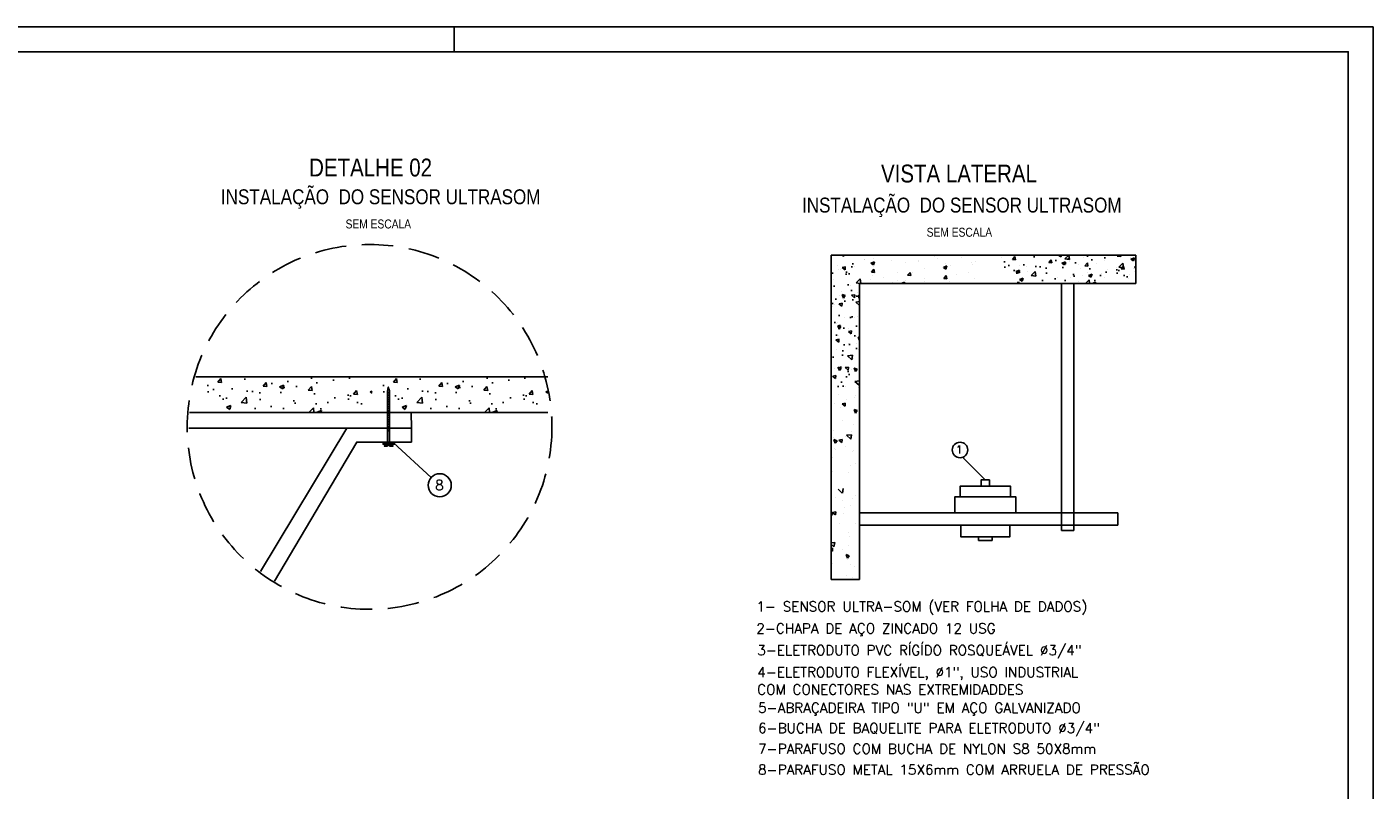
# Model space of a CAD drawing. Header units: millimetres. Extents: x 231 to 651, y 19 to 330.
# Tile 3 of 3: x 380 to 651, y 177 to 330. Entities that reach past the tile are written whole.
import ezdxf

# ---------------------------------------------------------------- set-up
doc = ezdxf.new("R2010")
doc.units = ezdxf.units.MM
doc.linetypes.add('HIDDEN', pattern=[9.525, 6.35, -3.175])
for name, color, linetype in [('2', 2, 'Continuous'), ('ARQ-FORMATO', 1, 'Continuous'), ('M_EXT_02', 2, 'Continuous'), ('TEXTO PROJ', 2, 'Continuous')]:
    doc.layers.add(name, color=color, linetype=linetype)
doc.styles.add('ARIAL', font='ARIALN.TTF')
doc.styles.add('ROMANS', font='ROMANS.SHX')

msp = doc.modelspace()

# ---------------------------------------------------------------- hatches: boundary and pattern name
h = msp.add_hatch()
h.set_pattern_fill('AR-CONC', color=256, scale=0.04, angle=90, style=0)
h.set_pattern_definition([(140, (852.132, -414.549), (0.637563, 7.287384), [0.762, -8.382]), (85, (852.132, -414.549), (-7.64226, -1.40971), [0.6096, -6.7056]), (190.451, (852.185, -413.942), (-7.004665, 5.8777), [0.6476, -7.1236]), (136.1842, (850.1, -414.549), (1.68169, 10.84316), [1.143, -12.573]), (186.6356, (850.24, -413.645), (-9.89702, 9.49617), [0.9714, -10.6854]), (81.184, (850.1, -414.549), (-9.897, 9.49618), [0.9144, -10.0584]), (111, (850.608, -413.533), (4.09062, 6.064593), [0.762, -8.382]), (56, (850.608, -413.533), (-7.367516, 2.47208), [0.6096, -6.7056]), (161.4514, (850.949, -413.028), (-3.27691, 8.536656), [0.6476, -7.1236]), (127.5, (852.132, -414.549), (-3.3822, 0.123544), [0, -6.624318, 0, -6.807197, 0, -6.730997]), (97.5, (852.132, -414.549), (-4.007221, 2.672786), [0, -3.881119, 0, -6.471918, 0, -2.5654]), (57.5, (852.132, -416.8148), (0.22915, 5.423622), [0, -2.54, 0, -7.924797, 0, -10.515596]), (47.5, (852.132, -417.831), (-1.01706, 5.925165), [0, -3.302, 0, -5.262878, 0, -7.467597])])
h.paths.add_polyline_path([(541.81, 284.54), (541.81, 257.38), (547.54, 257.38), (547.54, 284.54)])
h = msp.add_hatch()
h.set_pattern_fill('AR-CONC', color=256, scale=0.04, style=0)
h.set_pattern_definition([(50, (-95.916, -25.7865), (7.287384, -0.637563), [0.762, -8.382]), (355, (-95.916, -25.7865), (-1.40971, 7.64226), [0.6096, -6.7056]), (100.451, (-95.3086, -25.8396), (5.8777, 7.004665), [0.6476, -7.1236]), (46.1842, (-95.916, -23.7545), (10.84316, -1.68169), [1.143, -12.573]), (96.6356, (-95.012, -23.895), (9.49617, 9.89702), [0.9714, -10.6854]), (351.184, (-95.916, -23.754), (9.49618, 9.897), [0.9144, -10.0584]), (21, (-94.9, -24.2625), (6.064593, -4.09062), [0.762, -8.382]), (326, (-94.9, -24.2625), (2.47208, 7.367516), [0.6096, -6.7056]), (71.4514, (-94.3945, -24.603), (8.536656, 3.27691), [0.6476, -7.1236]), (37.5, (-95.9159, -25.7865), (0.123544, 3.3822), [0, -6.624318, 0, -6.807197, 0, -6.730997]), (7.5, (-95.916, -25.7865), (2.672786, 4.007221), [0, -3.881119, 0, -6.471918, 0, -2.5654]), (327.5, (-98.1815, -25.7865), (5.423622, -0.22915), [0, -2.54, 0, -7.924797, 0, -10.515596]), (317.5, (-99.1975, -25.7865), (5.925165, 1.01706), [0, -3.302, 0, -5.262878, 0, -7.467597])])
h.paths.add_polyline_path([(603.17, 284.54), (576.02, 284.54), (576.02, 278.8), (603.17, 278.8)])
h = msp.add_hatch()
h.set_pattern_fill('AR-CONC', color=256, scale=0.05, angle=360, style=0)
h.set_pattern_definition([(50, (-424.473, -127.862), (9.10923, -0.796954), [0.9525, -10.4775]), (355, (-424.473, -127.862), (-1.76214, 9.55283), [0.762, -8.382]), (100.451, (-423.714, -127.929), (7.34712, 8.75583), [0.8095, -8.9045]), (46.1842, (-424.473, -125.322), (13.55395, -2.10212), [1.42875, -15.71624]), (96.6356, (-423.344, -125.497), (11.8702, 12.37127), [1.21425, -13.35675]), (351.184, (-424.473, -125.322), (11.87023, 12.37125), [1.143, -12.573]), (21, (-423.203, -125.957), (7.58074, -5.113274), [0.9525, -10.4775]), (326, (-423.203, -125.957), (3.0901, 9.209395), [0.762, -8.382]), (71.4514, (-422.571, -126.383), (10.67082, 4.09614), [0.8095, -8.9045]), (37.5, (-424.473, -127.8622), (0.15443, 4.22775), [0, -8.280397, 0, -8.508997, 0, -8.413747]), (7.5, (-424.473, -127.862), (3.340982, 5.009027), [0, -4.851398, 0, -8.089897, 0, -3.20675]), (327.5, (-427.3052, -127.8622), (6.779527, -0.286437), [0, -3.175, 0, -9.905996, 0, -13.144495]), (317.5, (-428.575, -127.862), (7.406456, 1.271324), [0, -4.1275, 0, -6.578598, 0, -9.334497])])
h.paths.add_polyline_path([(449.38, 260.04), (415.44, 260.04), (415.44, 252.87), (449.38, 252.87)])
h = msp.add_hatch()
h.set_pattern_fill('AR-CONC', color=256, scale=0.05, angle=360, style=0)
h.set_pattern_definition([(50, (-389.116, -127.862), (9.10923, -0.796954), [0.9525, -10.4775]), (355, (-389.116, -127.862), (-1.76214, 9.55283), [0.762, -8.382]), (100.451, (-388.357, -127.929), (7.34712, 8.75583), [0.8095, -8.9045]), (46.1842, (-389.116, -125.322), (13.55395, -2.10212), [1.42875, -15.71624]), (96.6356, (-387.987, -125.497), (11.8702, 12.37127), [1.21425, -13.35675]), (351.184, (-389.116, -125.322), (11.87023, 12.37125), [1.143, -12.573]), (21, (-387.846, -125.957), (7.58074, -5.113274), [0.9525, -10.4775]), (326, (-387.846, -125.957), (3.0901, 9.209395), [0.762, -8.382]), (71.4514, (-387.214, -126.383), (10.67082, 4.09614), [0.8095, -8.9045]), (37.5, (-389.116, -127.8622), (0.15443, 4.22775), [0, -8.280397, 0, -8.508997, 0, -8.413747]), (7.5, (-389.116, -127.862), (3.340982, 5.009027), [0, -4.851398, 0, -8.089897, 0, -3.20675]), (327.5, (-391.9482, -127.8622), (6.779527, -0.286437), [0, -3.175, 0, -9.905996, 0, -13.144495]), (317.5, (-393.218, -127.862), (7.406456, 1.271324), [0, -4.1275, 0, -6.578598, 0, -9.334497])])
h.paths.add_polyline_path([(484.74, 260.04), (450.8, 260.04), (450.8, 252.87), (484.74, 252.87)])
h = msp.add_hatch()
h.set_pattern_fill('ANSI31', color=256, scale=0.1, angle=450, style=0)
h.set_pattern_definition([(45, (-212.67506, -1407.17524), (0.22450632, -0.22450632), [])])
h.paths.add_polyline_path([(452.88, 250.92), (452.88, 248.88), (452.48, 248.88), (452.48, 250.92)])
h.paths.add_polyline_path([(452.88, 257.17), (452.88, 250.92), (452.48, 250.92), (452.48, 257.17)])

# ---------------------------------------------------------------- linework, layer by layer
for p, q in [((596.93, 284.54), (596.93, 284.62)), ((541.81, 219.22), (541.81, 284.54)), ((543.15, 282.34), (543.15, 282.34)), ((546.54, 282.22), (546.54, 282.22)), ((547.54, 284.54), (603.17, 284.54)), ((548.43, 283.6), (548.43, 283.6)), ((548.57, 283.62), (548.57, 283.62)), ((549.82, 282.89), (550.53, 283.16)), ((549.82, 282.89), (550.32, 282.55)), ((550.24, 283.8), (550.24, 283.8)), ((550.32, 282.55), (550.53, 283.16)), ((550.41, 282.18), (550.41, 282.18)), ((554, 283.39), (554, 283.39)), ((555.38, 284.45), (555.38, 284.45)), ((556.83, 283.03), (556.83, 283.03)), ((557.28, 284.53), (557.28, 284.53)), ((559.37, 283.36), (559.37, 283.36)), ((559.42, 283.16), (559.42, 283.16)), ((562.7, 284.3), (562.7, 284.3)), ((563.22, 283.87), (563.22, 283.87)), ((564.16, 282.08), (564.16, 282.08)), ((564.42, 282.07), (565.13, 282.35)), ((564.42, 282.07), (564.92, 281.73)), ((564.84, 282.93), (564.84, 282.93)), ((564.92, 281.73), (565.13, 282.35)), ((565.75, 282.54), (565.75, 282.54)), ((568.13, 284.07), (568.13, 284.07)), ((570.08, 283.1), (570.08, 283.1)), ((570.27, 282.71), (570.27, 282.71)), ((570.88, 283.19), (570.88, 283.19)), ((576.15, 283.95), (576.15, 283.95)), ((578.97, 283.61), (578.97, 283.61)), ((579.77, 282.39), (579.77, 282.39)), ((581.12, 282.25), (581.12, 282.25)), ((587.03, 283.45), (587.03, 283.45)), ((587.55, 284.54), (588.06, 284.2)), ((588.06, 284.2), (588.17, 284.54)), ((588.26, 282.91), (588.98, 283.18)), ((588.26, 282.91), (588.77, 282.57)), ((588.45, 282.01), (588.45, 282.01)), ((588.77, 282.57), (588.98, 283.18)), ((588.89, 283.77), (589.63, 284.54)), ((588.89, 283.77), (589.79, 283.63)), ((589.01, 282.81), (589.01, 282.81)), ((589.79, 283.63), (589.69, 284.54)), ((589.82, 283.15), (589.82, 283.15)), ((591.66, 282.7), (591.66, 282.7)), ((592.58, 284.08), (592.58, 284.08)), ((595.13, 284.42), (595.13, 284.42)), ((595.24, 282.92), (595.24, 282.92)), ((596.87, 283.41), (596.87, 283.41)), ((599.29, 282.12), (599.29, 282.12)), ((599.52, 284.29), (600.13, 284.24)), ((599.53, 284.29), (599.73, 284.54)), ((599.73, 282.09), (600.53, 282.91)), ((599.73, 282.09), (600.64, 281.95)), ((600.13, 284.23), (600.08, 284.54)), ((600.64, 281.95), (600.53, 282.91)), ((600.67, 282.7), (600.67, 282.7)), ((602, 284.06), (602, 284.06)), ((602.16, 283.72), (602.87, 284)), ((602.16, 283.72), (602.66, 283.38)), ((602.66, 283.38), (602.87, 284)), ((542.28, 279.59), (542.28, 279.59)), ((543.25, 281.54), (543.25, 281.54)), ((543.64, 281.73), (543.64, 281.73)), ((545.3, 280.97), (545.3, 280.97)), ((546.86, 278.92), (547.66, 279.74)), ((547.77, 278.8), (547.66, 279.74)), ((549.83, 279.59), (549.83, 279.59)), ((549.92, 281.11), (550.41, 281.7)), ((549.92, 281.11), (550.53, 281.06)), ((550.12, 280.41), (550.12, 280.41)), ((550.53, 281.05), (550.41, 281.69)), ((552.31, 280.05), (552.31, 280.05)), ((555.25, 281.06), (555.25, 281.06)), ((555.26, 279.36), (555.26, 279.36)), ((556.7, 279.36), (556.7, 279.36)), ((557.21, 280.47), (557.7, 281.06)), ((557.21, 280.47), (557.82, 280.42)), ((557.82, 280.42), (557.7, 281.05)), ((558.23, 281.07), (558.23, 281.07)), ((560.53, 281.83), (560.53, 281.83)), ((560.55, 279.86), (560.55, 279.86)), ((564.5, 279.84), (564.99, 280.42)), ((564.5, 279.84), (565.1, 279.78)), ((565.11, 279.78), (564.99, 280.42)), ((565.62, 279.16), (565.62, 279.16)), ((566.97, 280.71), (566.97, 280.71)), ((569.51, 281.04), (569.51, 281.04)), ((570.75, 279.81), (570.75, 279.81)), ((579.02, 281.26), (579.73, 281.53)), ((579.02, 281.26), (579.52, 280.92)), ((579.52, 280.92), (579.73, 281.53)), ((581.25, 281.29), (581.25, 281.29)), ((586.9, 279.77), (586.9, 279.77)), ((587.44, 280.09), (587.44, 280.09)), ((588.89, 279.43), (588.89, 279.43)), ((589.91, 280.07), (589.91, 280.07)), ((591.53, 279.32), (591.53, 279.32)), ((591.96, 281.79), (591.96, 281.79)), ((592.45, 280.41), (592.45, 280.41)), ((593.36, 281.11), (593.36, 281.11)), ((593.62, 280.45), (594.33, 280.72)), ((593.62, 280.45), (594.12, 280.11)), ((594.12, 280.11), (594.33, 280.72)), ((596.3, 280.91), (596.3, 280.91)), ((596.75, 280.03), (596.75, 280.03)), ((597.39, 281.56), (597.39, 281.56)), ((601.72, 279.89), (601.72, 279.89)), ((601.88, 280.68), (601.88, 280.68)), ((602.72, 281.76), (602.72, 281.76)), ((602.81, 281.33), (602.81, 281.33)), ((543.8, 277.21), (543.8, 277.21)), ((544.27, 275.88), (544, 276.59)), ((544.61, 276.38), (544, 276.59)), ((545.64, 278.43), (545.64, 278.43)), ((546.57, 276.57), (545.93, 276.45)), ((546.51, 275.96), (545.93, 276.45)), ((546.51, 275.96), (546.56, 276.57)), ((546.87, 278.92), (547.61, 278.8)), ((547.19, 277.08), (547.19, 277.08)), ((547.44, 277.57), (547.44, 277.57)), ((547.54, 265.44), (547.54, 278.81)), ((547.54, 219.22), (547.54, 278.81)), ((547.54, 278.81), (603.17, 278.8)), ((553.98, 278.8), (603.17, 278.8)), ((554.16, 279.02), (554.16, 279.02)), ((555.89, 278.8), (556.59, 279.07)), ((556.5, 278.8), (556.59, 279.07)), ((560.68, 279.14), (560.68, 279.14)), ((566.1, 278.91), (566.1, 278.91)), ((579.27, 278.8), (579.56, 279.15)), ((579.63, 278.8), (579.56, 279.14)), ((588.18, 229.1), (588.18, 278.8)), ((590.68, 278.8), (590.68, 229.09)), ((595.8, 278.88), (595.8, 278.88)), ((542.05, 274.16), (542.05, 274.16)), ((542.47, 274.68), (542.47, 274.68)), ((543.41, 276.31), (543.41, 276.31)), ((544.26, 275.62), (544.26, 275.62)), ((544.27, 275.88), (544.61, 276.38)), ((544.52, 271.99), (544.52, 271.99)), ((546.48, 272.01), (546.48, 272.01)), ((547.21, 272.14), (547.21, 272.14)), ((541.82, 268.74), (541.82, 268.74)), ((542.98, 270.84), (542.98, 270.84)), ((543.18, 270.88), (543.18, 270.88)), ((545.28, 269.69), (545.28, 269.69)), ((545.93, 269.28), (545.29, 269.16)), ((545.87, 268.67), (545.29, 269.16)), ((545.87, 268.67), (545.92, 269.28)), ((541.9, 266.84), (541.9, 266.84)), ((543.32, 268.29), (543.32, 268.29)), ((545.28, 266.71), (545.28, 266.71)), ((546.98, 266.72), (546.98, 266.72)), ((546.99, 268.16), (546.99, 268.16)), ((547.54, 267.35), (547.28, 268.05)), ((547.54, 267.96), (547.28, 268.05)), ((547.32, 265.62), (547.32, 265.62)), ((542.95, 265.46), (542.95, 265.46)), ((546.3, 263.77), (546.3, 263.77)), ((542.55, 261.71), (542.55, 261.71)), ((543.46, 261.28), (543.18, 261.99)), ((543.8, 261.78), (543.19, 261.99)), ((543.46, 261.28), (543.8, 261.78)), ((544.16, 261.88), (544.16, 261.88)), ((545.29, 261.99), (544.65, 261.88)), ((545.23, 261.39), (544.65, 261.88)), ((545.23, 261.39), (545.29, 261.99)), ((545.93, 261.58), (545.93, 261.58)), ((546.75, 261.3), (546.75, 261.3)), ((542.72, 260.04), (542.72, 260.04)), ((542.74, 259.89), (542.74, 259.89)), ((544.67, 258.03), (544.67, 258.03)), ((547.54, 259.23), (546.6, 259.12)), ((547.43, 258.33), (546.6, 259.12)), ((547.31, 257.84), (547.31, 257.84)), ((547.43, 258.33), (547.54, 259.07)), ((543.27, 256.49), (543.27, 256.49)), ((545, 255.49), (545, 255.49)), ((546.52, 255.87), (546.52, 255.87)), ((546.65, 256.37), (546.65, 256.37)), ((542.49, 254.61), (542.49, 254.61)), ((543.76, 253.96), (543.76, 253.96)), ((544.6, 254.1), (544.01, 254.59)), ((544.65, 254.71), (544.02, 254.59)), ((544.6, 254.1), (544.65, 254.7)), ((546.73, 252.74), (546.46, 253.45)), ((547.08, 253.25), (546.46, 253.45)), ((546.74, 252.74), (547.08, 253.25)), ((541.84, 251.74), (541.84, 251.74)), ((544.03, 251.21), (544.03, 251.21)), ((546.29, 250.45), (546.29, 250.45)), ((547.41, 251.09), (547.41, 251.09)), ((542.26, 249.19), (542.26, 249.19)), ((542.35, 247.89), (542.35, 247.89)), ((542.64, 246.68), (542.37, 247.39)), ((542.99, 247.18), (542.37, 247.39)), ((542.64, 246.68), (542.99, 247.18)), ((544.02, 247.42), (543.38, 247.3)), ((543.96, 246.81), (543.38, 247.3)), ((543.96, 246.81), (544.01, 247.42)), ((544.77, 248.04), (544.77, 248.04)), ((545.89, 248.39), (544.92, 248.28)), ((545.75, 247.48), (544.92, 248.28)), ((545.75, 247.48), (545.89, 248.39)), ((545.85, 249.07), (545.85, 249.07)), ((542.54, 245.6), (542.54, 245.6)), ((542.68, 245.35), (542.68, 245.35)), ((544.68, 246.08), (544.68, 246.08)), ((546.06, 245.02), (546.06, 245.02)), ((546.35, 245.22), (546.35, 245.22)), ((542.04, 243.76), (542.04, 243.76)), ((545.79, 242.11), (545.79, 242.11)), ((546.69, 242.68), (546.69, 242.68)), ((542.01, 240.99), (542.01, 240.99)), ((545.39, 240.86), (545.39, 240.86)), ((544.06, 236.64), (543.24, 237.43)), ((544.07, 236.64), (544.21, 237.55)), ((546.81, 236.19), (546.81, 236.19)), ((547.53, 236.26), (547.53, 236.26)), ((542.77, 235.71), (542.77, 235.71)), ((544.03, 235.09), (544.03, 235.09)), ((544.58, 233.75), (544.58, 233.75)), ((545.61, 234.18), (545.61, 234.18)), ((546.15, 235.59), (546.15, 235.59)), ((542.17, 232.58), (541.81, 232.7)), ((541.83, 232.07), (541.81, 232.13)), ((541.83, 232.07), (542.17, 232.58)), ((542.74, 232.84), (542.1, 232.73)), ((542.68, 232.24), (542.1, 232.73)), ((542.68, 232.24), (542.74, 232.84)), ((543.42, 230.58), (543.42, 230.58)), ((544.37, 232.54), (544.37, 232.54)), ((546.8, 230.46), (546.8, 230.46)), ((547.54, 232.69), (599.53, 232.69)), ((547.54, 230.19), (547.54, 232.69)), ((545.38, 228.75), (545.38, 228.75)), ((545.6, 227.83), (545.6, 227.83)), ((599.53, 230.19), (547.54, 230.19)), ((588.18, 229.1), (590.68, 229.1)), ((542.52, 226.7), (541.81, 226.62)), ((542.38, 225.8), (541.81, 226.35)), ((542.1, 225.56), (541.81, 225.5)), ((542.05, 224.95), (541.81, 225.15)), ((542.05, 224.95), (542.1, 225.56)), ((542.38, 225.8), (542.52, 226.7)), ((544.14, 225.36), (544.14, 225.36)), ((545.21, 226.13), (545.21, 226.13)), ((547.52, 225.24), (547.52, 225.24)), ((542.05, 222.41), (542.05, 222.41)), ((545.11, 223.54), (544.83, 224.25)), ((545.45, 224.04), (544.83, 224.25)), ((545.11, 223.54), (545.45, 224.04)), ((545.15, 223.33), (545.15, 223.33)), ((545.72, 222.28), (545.72, 222.28)), ((544.9, 220.09), (544.9, 220.09)), ((546.05, 219.73), (546.05, 219.73)), ((546.61, 221.9), (546.61, 221.9)), ((547.54, 219.22), (541.81, 219.22))]:
    msp.add_line(p, q)
for points in [[(547.54, 284.54), (541.81, 284.54)], [(603.17, 278.8), (603.17, 284.54)], [(413.9, 260.04), (484.74, 260.04)], [(452.88, 246.89), (452.88, 246.89), (452.88, 257.2), (452.64, 257.96), (452.48, 257.16), (452.48, 246.87)], [(412.61, 252.87), (457.28, 252.87), (457.29, 249.68)], [(412.61, 252.87), (484.74, 252.87)], [(452.48, 252.85), (452.88, 252.85)], [(457.29, 246.89), (457.29, 249.68), (412.5, 249.68)], [(429.71, 218.91), (446.3, 246.89), (457.29, 246.89), (457.29, 249.68), (444.33, 249.68), (426.94, 220.83)], [(451.59, 246.71), (453.87, 246.71)], [(452.31, 246.48), (451.82, 246.1), (452.47, 246.1), (452.47, 246.3), (452.91, 246.3), (452.91, 246.1), (453.6, 246.1), (453.1, 246.48)], [(599.53, 232.69), (599.53, 230.19)]]:
    msp.add_lwpolyline(points)
for points in [[(453.87, 246.48), (453.87, 246.89), (451.59, 246.89), (451.59, 246.48)], [(451.59, 246.48), (451.59, 246.89), (453.87, 246.89), (453.87, 246.48)], [(572.01, 238.05), (573.68, 238.05), (573.68, 239.28), (572.01, 239.28)], [(566.69, 232.69), (579, 232.69), (579, 235.85), (566.69, 235.85)], [(567.79, 235.85), (577.9, 235.85), (577.9, 238.05), (567.79, 238.05)], [(567.93, 230.19), (577.76, 230.19), (577.76, 227.83), (567.93, 227.83)], [(571.49, 227.83), (574.21, 227.83), (574.21, 227.11), (571.49, 227.11)]]:
    msp.add_lwpolyline(points, close=True)
at = {"layer": '2'}
msp.add_lwpolyline([(230.92, 33.46), (230.92, 330.46), (650.92, 330.46), (650.92, 33.46)], close=True, dxfattribs=at)
msp.add_lwpolyline([(465.92, 325.46), (465.92, 330.46)], dxfattribs=at)
at = {"layer": 'ARQ-FORMATO'}
msp.add_lwpolyline([(255.92, 38.46), (255.92, 325.46), (645.92, 325.46), (645.92, 38.46)], close=True, dxfattribs=at)
at = {"layer": 'M_EXT_02', "linetype": 'HIDDEN'}
msp.add_circle((448.88, 249.95), 36.71, dxfattribs=at)
at = {"layer": 'TEXTO PROJ', "color": 2}
msp.add_line((572.85, 239.28), (568.26, 243.85), dxfattribs=at)
msp.add_lwpolyline([(453.67, 246.76), (461.27, 239.77)], dxfattribs=at)
for centre, radius in [((567.76, 245.32), 1.56), ((463, 238.2), 2.33)]:
    msp.add_circle(centre, radius, dxfattribs=at)

# ---------------------------------------------------------------- texts
for s, height, style, p in [('DETALHE 02', 3.6, 'ARIAL', (436.71, 300.36)), ('VISTA LATERAL', 3.6, 'ARIAL', (551.85, 299.15)), ('INSTALAÇÃO  DO SENSOR ULTRASOM', 3, 'ARIAL', (418.95, 294.77)), ('INSTALAÇÃO  DO SENSOR ULTRASOM', 3, 'ARIAL', (535.94, 293.1)), ('SEM ESCALA', 1.8, 'ARIAL', (444.05, 289.9)), ('SEM ESCALA', 1.8, 'ARIAL', (561.04, 288.23)), ('1', 1.6, 'ROMANS', (566.88, 244.58)), ('8', 2, 'ROMANS', (462.09, 237.24)), ('1- SENSOR ULTRA-SOM (VER FOLHA DE DADOS)', 2, 'ROMANS', (526.75, 212.81)), ('2-CHAPA DE AÇO ZINCADO 12 USG ', 2, 'ROMANS', (526.75, 208.4)), ('3-ELETRODUTO PVC RÍGÍDO ROSQUEÁVEL %%C3/4" ', 2, 'ROMANS', (526.92, 204)), ('4-ELETRODUTO FLEXÍVEL, %%C1", USO INDUSTRIAL  ', 2, 'ROMANS', (526.92, 199.59)), ('COM CONECTORES NAS EXTREMIDADDES', 2, 'ROMANS', (526.92, 196.1)), ('5-ABRAÇADEIRA TIPO "U" EM AÇO GALVANIZADO', 2, 'ROMANS', (527.1, 192.42)), ('6-BUCHA DE BAQUELITE PARA ELETRODUTO %%C3/4"', 2, 'ROMANS', (527.1, 188.34)), ('7-PARAFUSO COM BUCHA DE NYLON S8 50X8mm', 2, 'ROMANS', (527.1, 184.18)), ('8-PARAFUSO METAL 15X6mm COM ARRUELA DE PRESSÃO  ', 2, 'ROMANS', (527.1, 179.97))]:
    msp.add_text(s, height=height, dxfattribs=dict(at, style=style)).set_placement(p)

doc.saveas('drawing.dxf')
